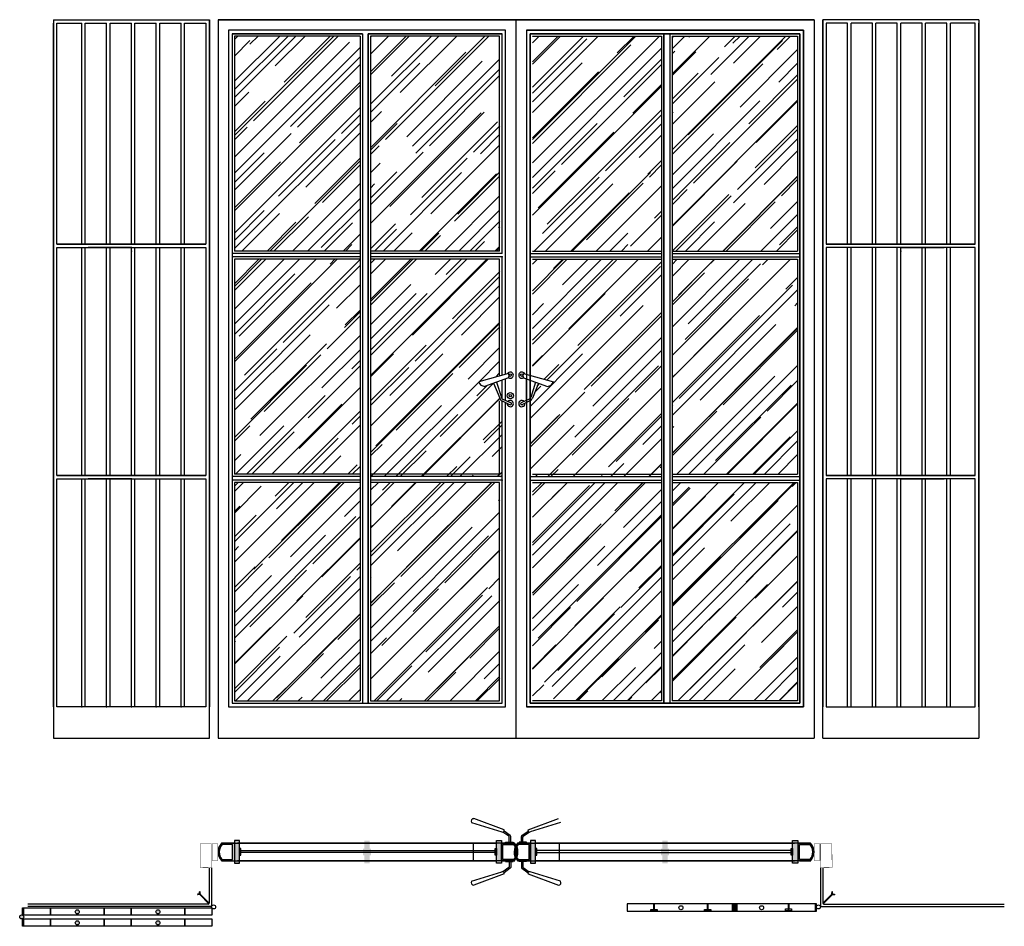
# Model space of a CAD drawing. Header units: millimetres. Extents: x 245.55 to 248.35, y 299.63 to 302.21.
import ezdxf

# ---------------------------------------------------------------- set-up
doc = ezdxf.new("R2010")
doc.units = ezdxf.units.MM
pattern_1 = [(45, (236.08308, 293.74946), (0.06465784, 0.1724209), [1.143, -0.1524, 0.381, -0.0762]), (45, (236.1278, 293.84806), (-0.125544, 0.0177809), [0.2286, -0.025146, 0.4572, -0.05715]), (45, (236.06422, 293.8222), (0.24408336, 0.31628462), [0.6096, -0.10668, 0.3048, -0.0762])]

msp = doc.modelspace()

# ---------------------------------------------------------------- hatches: boundary and pattern name
h = msp.add_hatch()
h.set_pattern_fill('AR-RROOF', color=256, scale=0.003, angle=45, style=0)
h.set_pattern_definition(pattern_1)
h.paths.add_polyline_path([(246.9144, 302.1677), (246.5461, 302.1677), (246.5461, 301.5544), (246.9144, 301.5544)])
h.paths.add_polyline_path([(246.897, 301.1773), (246.8715, 301.1683, -0.307129), (246.8547, 301.1813), (246.9144, 301.1982), (246.9144, 301.531), (246.5461, 301.531), (246.5461, 300.911), (246.9211, 300.911), (246.9211, 301.1271, -0.201685), (246.9146, 301.1348)])
h.paths.add_polyline_path([(246.5161, 301.531), (246.1578, 301.531), (246.1578, 300.9177), (246.5161, 300.9177)])
h.paths.add_polyline_path([(246.5161, 302.1677), (246.1578, 302.1677), (246.1578, 301.5544), (246.5161, 301.5544)])
h.paths.add_polyline_path([(246.5161, 300.8944), (246.1578, 300.8944), (246.1578, 300.2711), (246.5161, 300.2711)])
h.paths.add_polyline_path([(246.9144, 300.8944), (246.5461, 300.8944), (246.5461, 300.2711), (246.9144, 300.2711)])
h = msp.add_hatch()
h.set_pattern_fill('AR-RROOF', color=256, scale=0.003, angle=45, style=0)
h.set_pattern_definition(pattern_1)
h.paths.add_polyline_path([(247.0078, 302.1677), (247.3761, 302.1677), (247.3761, 301.5544), (247.0078, 301.5544)])
h.paths.add_polyline_path([(247.0252, 301.1773), (247.0507, 301.1683, 0.307129), (247.0676, 301.1813), (247.0078, 301.1982), (247.0078, 301.531), (247.3761, 301.531), (247.3761, 300.911), (247.0011, 300.911), (247.0011, 301.1271, 0.201685), (247.0077, 301.1348)])
h.paths.add_polyline_path([(247.4061, 301.531), (247.7644, 301.531), (247.7644, 300.9177), (247.4061, 300.9177)])
h.paths.add_polyline_path([(247.4061, 302.1677), (247.7644, 302.1677), (247.7644, 301.5544), (247.4061, 301.5544)])
h.paths.add_polyline_path([(247.4061, 300.8944), (247.7644, 300.8944), (247.7644, 300.2711), (247.4061, 300.2711)])
h.paths.add_polyline_path([(247.0078, 300.8944), (247.3761, 300.8944), (247.3761, 300.2711), (247.0078, 300.2711)])
h = msp.add_hatch(color=256)
h.paths.add_polyline_path([(246.1577, 299.8651), (246.121, 299.8651, 0.388369), (246.1207, 299.8151), (246.1521, 299.8151), (246.1577, 299.8151)])
h.paths.add_polyline_path([(246.1521, 299.8186), (246.1223, 299.8186, -0.362572), (246.1226, 299.8616), (246.1521, 299.8616)], flags=16)
for points in [[(246.1724, 299.8726), (246.1577, 299.8726), (246.1577, 299.8076), (246.1724, 299.8076)], [(246.9201, 299.8726), (246.9054, 299.8726), (246.9054, 299.8076), (246.9201, 299.8076)], [(246.9555, 299.8186), (246.9236, 299.8186), (246.9236, 299.8383), (246.9201, 299.8383), (246.9201, 299.8151), (246.9572, 299.8151, 0.388369), (246.9568, 299.8651), (246.9201, 299.8651), (246.9201, 299.8383), (246.9236, 299.8383), (246.9236, 299.8616), (246.9552, 299.8616, -0.362572)], [(246.9555, 299.8186), (246.9236, 299.8186), (246.9236, 299.8383), (246.9201, 299.8383), (246.9201, 299.8151), (246.9572, 299.8151, 0.388369), (246.9568, 299.8651), (246.9201, 299.8651), (246.9201, 299.8383), (246.9236, 299.8383), (246.9236, 299.8616), (246.9552, 299.8616, -0.362572)], [(246.9667, 299.8186), (246.9986, 299.8186), (246.9986, 299.8383), (247.0021, 299.8383), (247.0021, 299.8151), (246.9651, 299.8151, -0.388369), (246.9654, 299.8651), (247.0021, 299.8651), (247.0021, 299.8383), (246.9986, 299.8383), (246.9986, 299.8616), (246.967, 299.8616, 0.362572)], [(246.9667, 299.8186), (246.9986, 299.8186), (246.9986, 299.8383), (247.0021, 299.8383), (247.0021, 299.8151), (246.9651, 299.8151, -0.388369), (246.9654, 299.8651), (247.0021, 299.8651), (247.0021, 299.8383), (246.9986, 299.8383), (246.9986, 299.8616), (246.967, 299.8616, 0.362572)], [(247.0168, 299.8726), (247.0021, 299.8726), (247.0021, 299.8076), (247.0168, 299.8076)], [(247.7498, 299.8076), (247.7645, 299.8076), (247.7645, 299.8726), (247.7498, 299.8726)], [(247.356, 299.6911), (247.3532, 299.6911), (247.3532, 299.676), (247.356, 299.676)], [(247.5095, 299.6911), (247.5067, 299.6911), (247.5067, 299.676), (247.5095, 299.676)], [(247.7398, 299.6924), (247.7369, 299.6924), (247.7369, 299.6773), (247.7398, 299.6773)]]:
    msp.add_hatch(color=256).paths.add_polyline_path(points)
h = msp.add_hatch(color=256)
h.paths.add_polyline_path([(246.5435, 299.8651), (246.5288, 299.8651), (246.5288, 299.8401), (246.5435, 299.8401)])
h.paths.add_polyline_path([(246.5435, 299.8401), (246.5288, 299.8401), (246.5288, 299.8151), (246.5435, 299.8151)])
h.paths.add_polyline_path([(246.5475, 299.8401), (246.5436, 299.8401), (246.5436, 299.8306), (246.5475, 299.8306)])
h.paths.add_polyline_path([(246.5475, 299.8497), (246.5436, 299.8497), (246.5436, 299.8401), (246.5475, 299.8401)])
h.paths.add_polyline_path([(246.5435, 299.8151), (246.5288, 299.8151), (246.5288, 299.8076), (246.5435, 299.8076)])
h.paths.add_polyline_path([(246.5435, 299.8726), (246.5288, 299.8726), (246.5288, 299.8651), (246.5435, 299.8651)])
h.paths.add_polyline_path([(246.5288, 299.8497), (246.5248, 299.8497), (246.5248, 299.8401), (246.5288, 299.8401)])
h.paths.add_polyline_path([(246.5288, 299.8401), (246.5248, 299.8401), (246.5248, 299.8306), (246.5288, 299.8306)])
h = msp.add_hatch(color=256)
h.paths.add_polyline_path([(247.3788, 299.8651), (247.3935, 299.8651), (247.3935, 299.8401), (247.3788, 299.8401)])
h.paths.add_polyline_path([(247.3788, 299.8401), (247.3935, 299.8401), (247.3935, 299.8151), (247.3788, 299.8151)])
h.paths.add_polyline_path([(247.3747, 299.8401), (247.3787, 299.8401), (247.3787, 299.8306), (247.3747, 299.8306)])
h.paths.add_polyline_path([(247.3747, 299.8497), (247.3787, 299.8497), (247.3787, 299.8401), (247.3747, 299.8401)])
h.paths.add_polyline_path([(247.3788, 299.8151), (247.3935, 299.8151), (247.3935, 299.8076), (247.3788, 299.8076)])
h.paths.add_polyline_path([(247.3788, 299.8726), (247.3935, 299.8726), (247.3935, 299.8651), (247.3788, 299.8651)])
h.paths.add_polyline_path([(247.3935, 299.8497), (247.3974, 299.8497), (247.3974, 299.8401), (247.3935, 299.8401)])
h.paths.add_polyline_path([(247.3935, 299.8401), (247.3974, 299.8401), (247.3974, 299.8306), (247.3935, 299.8306)])
h = msp.add_hatch(color=256)
h.paths.add_polyline_path([(247.7645, 299.8651), (247.8012, 299.8651, -0.388369), (247.8016, 299.8151), (247.7701, 299.8151), (247.7645, 299.8151)])
h.paths.add_polyline_path([(247.7701, 299.8186), (247.8, 299.8186, 0.362572), (247.7997, 299.8616), (247.7701, 299.8616)], flags=16)
h = msp.add_hatch(color=256)
h.paths.add_polyline_path([(246.1724, 299.8306), (246.1764, 299.8306), (246.1764, 299.8401), (246.1724, 299.8401)])
h.paths.add_polyline_path([(246.1724, 299.8401), (246.1764, 299.8401), (246.1764, 299.8497), (246.1724, 299.8497)])
h = msp.add_hatch(color=256)
h.paths.add_polyline_path([(246.9054, 299.8383), (246.9014, 299.8383), (246.9014, 299.8306), (246.9054, 299.8306)])
h.paths.add_polyline_path([(246.9054, 299.8497), (246.9014, 299.8497), (246.9014, 299.8383), (246.9054, 299.8383)])
h = msp.add_hatch(color=256)
h.paths.add_polyline_path([(247.0168, 299.8306), (247.0208, 299.8306), (247.0208, 299.8383), (247.0168, 299.8383)])
h.paths.add_polyline_path([(247.0168, 299.8383), (247.0208, 299.8383), (247.0208, 299.8497), (247.0168, 299.8497)])
h = msp.add_hatch(color=256)
h.paths.add_polyline_path([(247.7498, 299.8306), (247.7458, 299.8306), (247.7458, 299.8401), (247.7498, 299.8401)])
h.paths.add_polyline_path([(247.7498, 299.8401), (247.7458, 299.8401), (247.7458, 299.8497), (247.7498, 299.8497)])
h = msp.add_hatch(color=256)
h.paths.add_polyline_path([(247.5907, 299.6924), (247.5849, 299.6924), (247.5849, 299.671), (247.5907, 299.671)])
h.paths.add_polyline_path([(247.5849, 299.6924), (247.579, 299.6924), (247.579, 299.671), (247.5849, 299.671)])
h = msp.add_hatch(color=256)
h.paths.add_polyline_path([(245.934, 299.6691, 1), (245.9455, 299.6691, 1)])
h.paths.add_polyline_path([(245.9455, 299.6377, 1), (245.934, 299.6377, 1)])
h.paths.add_polyline_path([(245.7037, 299.6377, 1), (245.7152, 299.6377, 1)])
h.paths.add_polyline_path([(245.7152, 299.6691, 1), (245.7037, 299.6691, 1)])
h.paths.add_polyline_path([(245.5568, 299.6547, 0.229142), (245.5546, 299.6592), (245.5529, 299.6592), (245.5529, 299.6601, 0.511881), (245.5453, 299.6547, 0.511881), (245.5529, 299.6492), (245.5529, 299.6493), (245.5531, 299.6493, 0.308672)])
h = msp.add_hatch(color=256)
h.paths.add_polyline_path([(245.5529, 299.6601, -0.087258), (245.5546, 299.6592), (245.556, 299.6592), (245.556, 299.6806), (245.5529, 299.6806)])
h.paths.add_polyline_path([(245.556, 299.6493), (245.5531, 299.6493, -0.012898), (245.5529, 299.6492), (245.5529, 299.6278), (245.556, 299.6278)])
h = msp.add_hatch(color=256)
h.paths.add_polyline_path([(246.0963, 299.6806), (246.0932, 299.6806), (246.0932, 299.6601, -0.087258), (246.095, 299.6592), (246.0963, 299.6592)])
h.paths.add_polyline_path([(246.0963, 299.6493), (246.0935, 299.6493, -0.012898), (246.0932, 299.6492), (246.0932, 299.6278), (246.0963, 299.6278)])

# ---------------------------------------------------------------- linework, layer by layer
for p, q in [((245.6413, 302.2144), (245.6413, 300.1644)), ((245.6413, 302.2144), (246.0864, 302.2144)), ((245.6413, 302.2144), (246.0864, 302.2144)), ((246.0864, 302.2144), (246.0864, 300.2544)), ((246.0864, 300.1644), (246.0864, 302.2144)), ((246.1111, 302.2144), (246.1111, 300.1644)), ((247.8111, 302.2144), (246.1111, 302.2144)), ((246.1111, 302.2144), (247.8111, 302.2144)), ((246.9611, 300.1644), (246.9611, 302.2144)), ((247.8111, 302.2144), (247.8111, 300.1644)), ((247.8111, 302.2144), (247.8111, 300.1644)), ((247.8358, 300.1644), (247.8358, 302.2144)), ((247.8358, 302.2144), (247.8358, 300.2544)), ((248.2809, 302.2144), (247.8358, 302.2144)), ((248.2809, 302.2144), (247.8358, 302.2144)), ((248.2809, 302.2144), (248.2809, 300.1644)), ((245.6413, 300.2544), (245.6413, 302.2044)), ((245.6413, 302.2044), (245.6413, 300.2544)), ((245.6513, 301.5744), (245.6513, 302.2044)), ((245.6513, 302.2044), (245.7222, 302.2044)), ((245.7222, 301.5744), (245.7222, 302.2044)), ((245.7322, 302.2044), (245.793, 302.2044)), ((245.7322, 301.5744), (245.7322, 302.2044)), ((245.793, 301.5744), (245.793, 302.2044)), ((245.803, 302.2044), (245.8639, 302.2044)), ((245.803, 301.5744), (245.803, 302.2044)), ((245.8639, 301.5744), (245.8639, 302.2044)), ((245.8739, 302.2044), (245.9347, 302.2044)), ((245.8739, 301.5744), (245.8739, 302.2044)), ((245.9347, 301.5744), (245.9347, 302.2044)), ((245.9447, 302.2044), (246.0056, 302.2044)), ((245.9447, 301.5744), (245.9447, 302.2044)), ((246.0056, 301.5744), (246.0056, 302.2044)), ((246.0156, 302.2044), (246.0764, 302.2044)), ((246.0156, 301.5744), (246.0156, 302.2044)), ((246.0764, 302.2044), (246.0764, 301.5744)), ((247.8458, 302.2044), (247.8458, 301.5744)), ((247.9067, 302.2044), (247.8458, 302.2044)), ((247.9067, 301.5744), (247.9067, 302.2044)), ((247.9167, 301.5744), (247.9167, 302.2044)), ((247.9775, 302.2044), (247.9167, 302.2044)), ((247.9775, 301.5744), (247.9775, 302.2044)), ((247.9875, 301.5744), (247.9875, 302.2044)), ((248.0484, 302.2044), (247.9875, 302.2044)), ((248.0484, 301.5744), (248.0484, 302.2044)), ((248.0584, 301.5744), (248.0584, 302.2044)), ((248.1192, 302.2044), (248.0584, 302.2044)), ((248.1192, 301.5744), (248.1192, 302.2044)), ((248.1292, 301.5744), (248.1292, 302.2044)), ((248.1901, 302.2044), (248.1292, 302.2044)), ((248.1901, 301.5744), (248.1901, 302.2044)), ((248.2709, 302.2044), (248.2001, 302.2044)), ((248.2001, 301.5744), (248.2001, 302.2044)), ((248.2709, 301.5744), (248.2709, 302.2044)), ((248.2809, 302.2044), (248.2809, 300.2544)), ((248.2809, 300.2544), (248.2809, 302.2044)), ((246.1411, 302.1844), (246.1411, 300.2544)), ((246.9311, 302.1844), (246.1411, 302.1844)), ((246.1511, 302.1744), (246.1511, 300.2644)), ((246.1511, 302.1744), (246.1511, 300.2644)), ((246.5228, 302.1744), (246.1511, 302.1744)), ((246.1511, 302.1744), (246.5228, 302.1744)), ((246.1578, 302.1677), (246.1578, 301.5544)), ((246.5161, 302.1677), (246.1578, 302.1677)), ((246.5161, 302.1677), (246.5161, 300.2711)), ((246.5228, 302.1744), (246.5228, 300.2644)), ((246.5394, 302.1744), (246.5394, 300.2644)), ((246.5394, 300.2644), (246.5394, 302.1744)), ((246.5394, 302.1744), (246.9211, 302.1744)), ((246.9211, 302.1744), (246.5394, 302.1744)), ((246.5461, 302.1677), (246.5461, 300.2711)), ((246.9144, 302.1677), (246.5461, 302.1677)), ((246.9144, 301.5544), (246.9144, 302.1677)), ((246.9211, 301.5477), (246.9211, 302.1744)), ((246.9211, 301.5477), (246.9211, 302.1744)), ((246.9311, 301.2029), (246.9311, 302.1844)), ((247.7811, 302.1844), (246.9911, 302.1844)), ((246.9911, 302.1844), (246.9911, 300.2544)), ((246.9911, 302.1844), (247.7811, 302.1844)), ((247.7711, 302.1744), (247.0011, 302.1744)), ((247.0011, 302.1744), (247.0011, 300.2644)), ((247.0011, 300.2644), (247.0011, 302.1744)), ((247.0011, 302.1744), (247.3828, 302.1744)), ((247.3828, 302.1744), (247.0011, 302.1744)), ((247.0011, 302.1744), (247.7711, 302.1744)), ((247.0078, 302.1677), (247.3761, 302.1677)), ((247.3761, 302.1677), (247.3761, 300.2711)), ((247.3828, 302.1744), (247.3828, 300.2644)), ((247.3828, 300.2644), (247.3828, 302.1744)), ((247.3994, 302.1744), (247.3994, 300.2644)), ((247.3994, 302.1744), (247.7711, 302.1744)), ((247.7711, 302.1744), (247.3994, 302.1744)), ((247.4061, 302.1677), (247.4061, 300.2711)), ((247.4061, 302.1677), (247.7644, 302.1677)), ((247.7644, 302.1677), (247.7644, 301.5544)), ((247.7711, 302.1744), (247.7711, 300.2644)), ((247.7711, 302.1744), (247.7711, 300.2644)), ((247.7711, 300.2644), (247.7711, 302.1744)), ((247.7711, 302.1744), (247.7711, 300.2644)), ((247.7811, 302.1844), (247.7811, 300.2544)), ((247.7811, 300.2544), (247.7811, 302.1844)), ((245.6513, 301.5744), (246.0764, 301.5744)), ((246.0764, 301.5744), (245.6513, 301.5744)), ((245.6513, 301.5744), (246.0764, 301.5744)), ((248.2709, 301.5744), (247.8458, 301.5744)), ((247.8458, 301.5744), (248.2709, 301.5744)), ((248.2709, 301.5744), (247.8458, 301.5744)), ((245.6513, 300.9144), (245.6513, 301.5644)), ((245.6513, 301.5644), (246.0764, 301.5644)), ((245.7222, 300.9144), (245.7222, 301.5644)), ((245.7322, 300.9144), (245.7322, 301.5644)), ((245.8639, 301.5644), (245.7403, 301.5644)), ((245.793, 300.9144), (245.793, 301.5644)), ((245.803, 300.9144), (245.803, 301.5644)), ((245.8639, 300.9144), (245.8639, 301.5644)), ((245.8739, 300.9144), (245.8739, 301.5644)), ((245.9347, 300.9144), (245.9347, 301.5644)), ((245.9447, 300.9144), (245.9447, 301.5644)), ((246.0056, 300.9144), (246.0056, 301.5644)), ((246.0156, 300.9144), (246.0156, 301.5644)), ((246.0764, 301.5644), (246.0764, 300.9144)), ((246.5161, 301.5477), (246.1511, 301.5477)), ((246.5161, 301.5544), (246.1578, 301.5544)), ((246.9144, 301.5544), (246.5461, 301.5544)), ((246.9211, 301.5477), (246.5461, 301.5477)), ((247.0011, 301.5477), (247.3761, 301.5477)), ((247.0078, 301.5544), (247.3761, 301.5544)), ((247.4061, 301.5544), (247.7644, 301.5544)), ((247.4061, 301.5477), (247.7711, 301.5477)), ((247.8458, 301.5644), (247.8458, 300.9144)), ((248.2709, 301.5644), (247.8458, 301.5644)), ((247.9067, 300.9144), (247.9067, 301.5644)), ((247.9167, 300.9144), (247.9167, 301.5644)), ((247.9775, 300.9144), (247.9775, 301.5644)), ((247.9875, 300.9144), (247.9875, 301.5644)), ((248.0484, 300.9144), (248.0484, 301.5644)), ((248.0584, 300.9144), (248.0584, 301.5644)), ((248.0584, 301.5644), (248.182, 301.5644)), ((248.1192, 300.9144), (248.1192, 301.5644)), ((248.1292, 300.9144), (248.1292, 301.5644)), ((248.1901, 300.9144), (248.1901, 301.5644)), ((248.2001, 300.9144), (248.2001, 301.5644)), ((248.2709, 300.9144), (248.2709, 301.5644)), ((246.5161, 301.5377), (246.1511, 301.5377)), ((246.5161, 301.5377), (246.1511, 301.5377)), ((246.1578, 301.531), (246.1578, 300.9177)), ((246.5161, 301.531), (246.1578, 301.531)), ((246.9211, 301.5377), (246.5461, 301.5377)), ((246.9144, 301.531), (246.5461, 301.531)), ((246.9144, 301.2001), (246.9144, 301.531)), ((246.9211, 301.2001), (246.9211, 301.5377)), ((246.9211, 301.2001), (246.9211, 301.5377)), ((247.0011, 301.5377), (247.3761, 301.5377)), ((247.0078, 301.531), (247.3761, 301.531)), ((247.4061, 301.5377), (247.7711, 301.5377)), ((247.4061, 301.5377), (247.7711, 301.5377)), ((247.4061, 301.531), (247.7644, 301.531)), ((247.7644, 301.531), (247.7644, 300.9177)), ((246.9394, 301.2053), (246.8547, 301.1813)), ((246.9828, 301.2053), (247.0676, 301.1813)), ((246.9395, 301.1924), (246.8715, 301.1683)), ((246.897, 301.1773), (246.9146, 301.1348)), ((246.9053, 301.1802), (246.9193, 301.1363)), ((246.9211, 301.1343), (246.9211, 301.1858)), ((246.9211, 301.1343), (246.9211, 301.1858)), ((246.9311, 301.1283), (246.9311, 301.1894)), ((246.9827, 301.1924), (247.0507, 301.1683)), ((246.9911, 301.1283), (246.9911, 301.1894)), ((247.0011, 301.1343), (247.0011, 301.1858)), ((247.0011, 301.1343), (247.0011, 301.1858)), ((247.0169, 301.1802), (247.0029, 301.1363)), ((247.0252, 301.1773), (247.0077, 301.1348)), ((246.9144, 300.9177), (246.9144, 301.1271)), ((246.9211, 300.2644), (246.9211, 301.1271)), ((246.9211, 300.2644), (246.9211, 301.1271)), ((246.9213, 301.127), (246.9443, 301.1156)), ((246.9235, 301.1315), (246.9448, 301.1225)), ((246.9311, 300.2544), (246.9311, 301.1222)), ((246.9988, 301.1315), (246.9774, 301.1225)), ((247.0009, 301.127), (246.9779, 301.1156)), ((245.6513, 300.9144), (246.0764, 300.9144)), ((246.0764, 300.9144), (245.6513, 300.9144)), ((245.6513, 300.9144), (246.0764, 300.9144)), ((245.6513, 300.9044), (246.0764, 300.9044)), ((245.6513, 300.2544), (245.6513, 300.9044)), ((245.7222, 300.2544), (245.7222, 300.9044)), ((245.7322, 300.2544), (245.7322, 300.9044)), ((245.8639, 300.9044), (245.7403, 300.9044)), ((245.793, 300.2544), (245.793, 300.9044)), ((245.803, 300.2544), (245.803, 300.9044)), ((245.8639, 300.2544), (245.8639, 300.9044)), ((245.8739, 300.2544), (245.8739, 300.9044)), ((245.9347, 300.2544), (245.9347, 300.9044)), ((245.9447, 300.2544), (245.9447, 300.9044)), ((246.0056, 300.2544), (246.0056, 300.9044)), ((246.0156, 300.2544), (246.0156, 300.9044)), ((246.0764, 300.9044), (246.0764, 300.2544)), ((246.5161, 300.911), (246.1511, 300.911)), ((246.5161, 300.901), (246.1511, 300.901)), ((246.5161, 300.901), (246.1511, 300.901)), ((246.5161, 300.9177), (246.1578, 300.9177)), ((246.1578, 300.8944), (246.1578, 300.2711)), ((246.5161, 300.8944), (246.1578, 300.8944)), ((246.9144, 300.9177), (246.5461, 300.9177)), ((246.9211, 300.911), (246.5461, 300.911)), ((246.9211, 300.901), (246.5461, 300.901)), ((246.9211, 300.901), (246.5461, 300.901)), ((246.9144, 300.8944), (246.5461, 300.8944)), ((246.9144, 300.2711), (246.9144, 300.8944)), ((247.0011, 300.911), (247.3761, 300.911)), ((247.0011, 300.901), (247.3761, 300.901)), ((247.0011, 300.901), (247.3761, 300.901)), ((247.0078, 300.9177), (247.3761, 300.9177)), ((247.0078, 300.8944), (247.3761, 300.8944)), ((247.4061, 300.9177), (247.7644, 300.9177)), ((247.4061, 300.911), (247.7711, 300.911)), ((247.4061, 300.901), (247.7711, 300.901)), ((247.4061, 300.901), (247.7711, 300.901)), ((247.4061, 300.8944), (247.7644, 300.8944)), ((247.7644, 300.8944), (247.7644, 300.2711)), ((248.2709, 300.9144), (247.8458, 300.9144)), ((247.8458, 300.9144), (248.2709, 300.9144)), ((248.2709, 300.9144), (247.8458, 300.9144)), ((247.8458, 300.9044), (247.8458, 300.2544)), ((248.2709, 300.9044), (247.8458, 300.9044)), ((247.9067, 300.2544), (247.9067, 300.9044)), ((247.9167, 300.2544), (247.9167, 300.9044)), ((247.9775, 300.2544), (247.9775, 300.9044)), ((247.9875, 300.2544), (247.9875, 300.9044)), ((248.0484, 300.2544), (248.0484, 300.9044)), ((248.0584, 300.9044), (248.182, 300.9044)), ((248.0584, 300.2544), (248.0584, 300.9044)), ((248.1192, 300.2544), (248.1192, 300.9044)), ((248.1292, 300.2544), (248.1292, 300.9044)), ((248.1901, 300.2544), (248.1901, 300.9044)), ((248.2001, 300.2544), (248.2001, 300.9044)), ((248.2709, 300.2544), (248.2709, 300.9044)), ((246.0764, 300.2544), (245.6513, 300.2544)), ((246.1411, 300.2544), (246.9311, 300.2544)), ((246.1511, 300.2644), (246.9211, 300.2644)), ((246.1511, 300.2644), (246.9211, 300.2644)), ((246.1578, 300.2711), (246.5161, 300.2711)), ((246.5461, 300.2711), (246.9144, 300.2711)), ((246.9911, 300.2544), (247.7811, 300.2544)), ((247.7811, 300.2544), (246.9911, 300.2544)), ((247.0011, 300.2644), (247.7711, 300.2644)), ((247.7711, 300.2644), (247.0011, 300.2644)), ((247.7711, 300.2644), (247.0011, 300.2644)), ((247.0011, 300.2644), (247.7711, 300.2644)), ((247.3761, 300.2711), (247.0078, 300.2711)), ((247.7644, 300.2711), (247.4061, 300.2711)), ((247.8458, 300.2544), (248.2709, 300.2544)), ((245.6413, 300.1644), (246.0864, 300.1644)), ((246.1111, 300.1644), (247.8111, 300.1644)), ((247.8358, 300.1644), (248.2809, 300.1644)), ((246.8341, 299.9238), (246.9208, 299.897)), ((246.9268, 299.903), (246.8404, 299.935)), ((246.9955, 299.903), (247.0818, 299.935)), ((247.0881, 299.9238), (247.0014, 299.897)), ((246.9406, 299.8848), (246.9238, 299.8967)), ((246.9447, 299.8869), (246.9269, 299.8994)), ((246.9419, 299.8676), (246.9419, 299.8823)), ((246.946, 299.8676), (246.946, 299.8845)), ((246.9763, 299.8676), (246.9763, 299.8845)), ((246.9775, 299.8869), (246.9953, 299.8994)), ((246.9803, 299.8676), (246.9803, 299.8823)), ((246.9816, 299.8848), (246.9984, 299.8967)), ((246.1577, 299.8651), (246.121, 299.8651)), ((246.1577, 299.8651), (246.121, 299.8651)), ((246.121, 299.8651), (246.9054, 299.8651)), ((246.1521, 299.8616), (246.1226, 299.8616)), ((246.1521, 299.8186), (246.1521, 299.8616)), ((246.9568, 299.8651), (246.1668, 299.8651)), ((246.8385, 299.8651), (246.8385, 299.8151)), ((246.9201, 299.8651), (246.9568, 299.8651)), ((246.9201, 299.8151), (246.9201, 299.8651)), ((246.9201, 299.8651), (246.9568, 299.8651)), ((246.9236, 299.8616), (246.9552, 299.8616)), ((246.9236, 299.8186), (246.9236, 299.8616)), ((247.0021, 299.8651), (246.9654, 299.8651)), ((247.0021, 299.8651), (246.9654, 299.8651)), ((246.9654, 299.8651), (247.7554, 299.8651)), ((246.9986, 299.8616), (246.967, 299.8616)), ((246.9986, 299.8186), (246.9986, 299.8616)), ((247.0021, 299.8151), (247.0021, 299.8651)), ((247.8012, 299.8651), (247.0168, 299.8651)), ((247.0838, 299.8651), (247.0838, 299.8151)), ((247.7645, 299.8651), (247.8012, 299.8651)), ((247.7645, 299.8651), (247.8012, 299.8651)), ((247.7701, 299.8186), (247.7701, 299.8616)), ((247.7701, 299.8616), (247.7997, 299.8616)), ((246.1764, 299.8445), (246.9014, 299.8445)), ((246.9054, 299.8383), (246.1764, 299.8383)), ((247.0168, 299.8383), (247.7458, 299.8383)), ((247.7458, 299.8445), (247.0208, 299.8445)), ((246.1207, 299.8151), (246.1521, 299.8151)), ((246.1521, 299.8151), (246.1207, 299.8151)), ((246.1207, 299.8151), (246.9054, 299.8151)), ((246.1223, 299.8186), (246.1521, 299.8186)), ((246.9572, 299.8151), (246.1668, 299.8151)), ((246.9201, 299.8151), (246.9572, 299.8151)), ((246.9572, 299.8151), (246.9201, 299.8151)), ((246.9555, 299.8186), (246.9236, 299.8186)), ((246.9419, 299.8127), (246.9419, 299.7979)), ((246.946, 299.8127), (246.946, 299.7958)), ((246.9651, 299.8151), (247.0021, 299.8151)), ((247.0021, 299.8151), (246.9651, 299.8151)), ((246.9651, 299.8151), (247.7554, 299.8151)), ((246.9667, 299.8186), (246.9986, 299.8186)), ((246.9763, 299.8127), (246.9763, 299.7958)), ((246.9803, 299.8127), (246.9803, 299.7979)), ((247.8016, 299.8151), (247.0168, 299.8151)), ((247.8, 299.8186), (247.7701, 299.8186)), ((247.7701, 299.8151), (247.8016, 299.8151)), ((247.8016, 299.8151), (247.7701, 299.8151)), ((246.0859, 299.7951), (246.0859, 299.694)), ((246.0927, 299.7951), (246.0927, 299.6842)), ((246.8341, 299.7564), (246.9208, 299.7833)), ((246.9268, 299.7773), (246.8404, 299.7453)), ((246.9406, 299.7955), (246.9238, 299.7836)), ((246.9447, 299.7934), (246.9269, 299.7808)), ((246.9775, 299.7934), (246.9953, 299.7808)), ((246.9816, 299.7955), (246.9984, 299.7836)), ((246.9955, 299.7773), (247.0818, 299.7453)), ((247.0881, 299.7564), (247.0014, 299.7833)), ((247.8295, 299.7951), (247.8295, 299.6842)), ((247.8363, 299.7951), (247.8363, 299.694)), ((246.0571, 299.7202), (246.0529, 299.7197)), ((246.0529, 299.7197), (246.0531, 299.718)), ((246.0572, 299.7185), (246.0531, 299.718)), ((246.0582, 299.7215), (246.0571, 299.7203)), ((246.058, 299.7266), (246.0597, 299.7267)), ((246.0582, 299.7215), (246.058, 299.7266)), ((246.06, 299.7209), (246.0597, 299.7267)), ((246.0851, 299.6919), (246.0597, 299.7176)), ((246.0859, 299.6935), (246.0608, 299.7189)), ((247.8363, 299.6935), (247.8614, 299.7189)), ((247.8371, 299.6919), (247.8626, 299.7176)), ((247.8623, 299.7209), (247.8626, 299.7267)), ((247.8643, 299.7266), (247.8626, 299.7267)), ((247.864, 299.7215), (247.8643, 299.7266)), ((247.864, 299.7215), (247.8652, 299.7203)), ((247.8651, 299.7202), (247.8693, 299.7197)), ((247.8651, 299.7185), (247.8691, 299.718)), ((247.8693, 299.7197), (247.8691, 299.718)), ((246.0829, 299.691), (245.5683, 299.691)), ((247.8393, 299.691), (248.3539, 299.691)), ((246.0927, 299.6842), (245.5683, 299.6842)), ((247.8295, 299.6842), (248.3539, 299.6842))]:
    msp.add_line(p, q)
at = {"const_width": 0.001}
for points in [[(246.0599, 299.8631), (246.0597, 299.7952), (246.0927, 299.7951), (246.0927, 299.8631)], [(246.094, 299.8628), (246.094, 299.8157), (246.1109, 299.8157), (246.1109, 299.8628)], [(247.8282, 299.8628), (247.8282, 299.8157), (247.8113, 299.8157), (247.8113, 299.8628)], [(247.8623, 299.8631), (247.8625, 299.7952), (247.8295, 299.7951), (247.8295, 299.8631)]]:
    msp.add_lwpolyline(points, close=True, dxfattribs=at)
for points in [[(246.1577, 299.8076), (246.1724, 299.8076), (246.1724, 299.8726), (246.1577, 299.8726)], [(246.9201, 299.8076), (246.9054, 299.8076), (246.9054, 299.8726), (246.9201, 299.8726)], [(246.9314, 299.8676), (246.9525, 299.8676), (246.9525, 299.8639), (246.9314, 299.8639)], [(246.9909, 299.8676), (246.9698, 299.8676), (246.9698, 299.8639), (246.9909, 299.8639)], [(247.0021, 299.8076), (247.0168, 299.8076), (247.0168, 299.8726), (247.0021, 299.8726)], [(247.7645, 299.8076), (247.7498, 299.8076), (247.7498, 299.8726), (247.7645, 299.8726)], [(246.1764, 299.8497), (246.1724, 299.8497), (246.1724, 299.8306), (246.1764, 299.8306)], [(246.9014, 299.8497), (246.9054, 299.8497), (246.9054, 299.8306), (246.9014, 299.8306)], [(247.0208, 299.8497), (247.0168, 299.8497), (247.0168, 299.8306), (247.0208, 299.8306)], [(247.7458, 299.8497), (247.7498, 299.8497), (247.7498, 299.8306), (247.7458, 299.8306)], [(246.9314, 299.8127), (246.9525, 299.8127), (246.9525, 299.8163), (246.9314, 299.8163)], [(246.9909, 299.8127), (246.9698, 299.8127), (246.9698, 299.8163), (246.9909, 299.8163)], [(247.2778, 299.671), (247.3546, 299.671), (247.3546, 299.6924), (247.2778, 299.6924)], [(247.356, 299.6911), (247.3532, 299.6911), (247.3532, 299.676), (247.356, 299.676)], [(247.3546, 299.671), (247.5081, 299.671), (247.5081, 299.6924), (247.3546, 299.6924)], [(247.5095, 299.6911), (247.5067, 299.6911), (247.5067, 299.676), (247.5095, 299.676)], [(247.5081, 299.671), (247.5849, 299.671), (247.5849, 299.6924), (247.5081, 299.6924)], [(247.579, 299.6924), (247.5907, 299.6924), (247.5907, 299.671), (247.579, 299.671)], [(247.5849, 299.671), (247.7384, 299.671), (247.7384, 299.6924), (247.5849, 299.6924)], [(247.7398, 299.6924), (247.7369, 299.6924), (247.7369, 299.6773), (247.7398, 299.6773)], [(247.7384, 299.671), (247.8151, 299.671), (247.8151, 299.6924), (247.7384, 299.6924)], [(247.8182, 299.6924), (247.8149, 299.6924), (247.8149, 299.671), (247.8182, 299.671)], [(245.5529, 299.6806), (245.5562, 299.6806), (245.5562, 299.6592), (245.5529, 299.6592)], [(245.6327, 299.6592), (245.556, 299.6592), (245.556, 299.6806), (245.6327, 299.6806)], [(245.7862, 299.6592), (245.6327, 299.6592), (245.6327, 299.6806), (245.7862, 299.6806)], [(245.863, 299.6592), (245.7862, 299.6592), (245.7862, 299.6806), (245.863, 299.6806)], [(246.0165, 299.6592), (245.863, 299.6592), (245.863, 299.6806), (246.0165, 299.6806)], [(246.0932, 299.6592), (246.0165, 299.6592), (246.0165, 299.6806), (246.0932, 299.6806)], [(247.3456, 299.676), (247.3636, 299.676), (247.3636, 299.671), (247.3456, 299.671)], [(247.4991, 299.676), (247.5171, 299.676), (247.5171, 299.671), (247.4991, 299.671)], [(247.7294, 299.6773), (247.7473, 299.6773), (247.7473, 299.6723), (247.7294, 299.6723)], [(245.5529, 299.6493), (245.5562, 299.6493), (245.5562, 299.6278), (245.5529, 299.6278)], [(245.6327, 299.6278), (245.556, 299.6278), (245.556, 299.6493), (245.6327, 299.6493)], [(245.7862, 299.6278), (245.6327, 299.6278), (245.6327, 299.6493), (245.7862, 299.6493)], [(245.863, 299.6278), (245.7862, 299.6278), (245.7862, 299.6493), (245.863, 299.6493)], [(246.0165, 299.6278), (245.863, 299.6278), (245.863, 299.6493), (246.0165, 299.6493)], [(246.0932, 299.6278), (246.0165, 299.6278), (246.0165, 299.6493), (246.0932, 299.6493)]]:
    msp.add_lwpolyline(points, close=True)
for centre, radius in [((246.9446, 301.2003), 0.00342), ((246.9776, 301.2003), 0.00342), ((246.9446, 301.1416), 0.00895), ((246.9446, 301.1416), 0.00342), ((246.0984, 299.6832), 0.00577), ((247.4314, 299.6809), 0.00577), ((247.6616, 299.6809), 0.00577), ((247.8238, 299.6832), 0.00577), ((245.551, 299.6547), 0.00577), ((245.7095, 299.6691), 0.00577), ((245.9397, 299.6691), 0.00577), ((245.7095, 299.6377), 0.00577), ((245.9397, 299.6377), 0.00577)]:
    msp.add_circle(centre, radius)
for centre, radius, start, end in [((246.9446, 301.2003), 0.00895, 239.3468, 151.2717), ((246.9298, 301.1988), 0.0117, 326.7104, 34.0988), ((246.9776, 301.2003), 0.00895, 28.7283, 300.6532), ((246.9925, 301.1988), 0.0117, 145.9012, 213.2896), ((246.8727, 301.1872), 0.019, 198.2665, 266.5594), ((247.0495, 301.1872), 0.019, 273.4406, 341.7335), ((246.927, 301.1387), 0.013, 197.6587, 244.1982), ((246.927, 301.1387), 0.008, 197.6587, 244.1982), ((246.9446, 301.1191), 0.00895, 174.7414, 136.0155), ((246.9446, 301.1191), 0.00342, 223.3297, 87.2311), ((246.9776, 301.1191), 0.00895, 43.9845, 5.2586), ((246.9776, 301.1191), 0.00342, 92.7689, 316.6703), ((246.9953, 301.1387), 0.008, 295.8018, 342.3413), ((246.9953, 301.1387), 0.013, 295.8018, 342.3413), ((246.8401, 299.9278), 0.00714, 87.1733, 214.077), ((246.9228, 299.901), 0.00445, 243.5064, 26.2236), ((246.9389, 299.8823), 0.003, 0, 54.8299), ((246.943, 299.8845), 0.003, 0, 54.8299), ((246.9793, 299.8845), 0.003, 125.1701, 180), ((246.9833, 299.8823), 0.003, 125.1701, 180), ((246.9994, 299.901), 0.00445, 153.7764, 296.4936), ((246.1482, 299.84), 0.037, 137.1789, 222.0773), ((246.1482, 299.84), 0.0335, 139.7466, 219.4636), ((246.9297, 299.84), 0.0335, 320.5364, 40.2534), ((246.9926, 299.84), 0.037, 137.1789, 222.0773), ((246.9297, 299.84), 0.037, 317.9227, 42.8211), ((246.9926, 299.84), 0.0335, 139.7466, 219.4636), ((247.7741, 299.84), 0.0335, 320.5364, 40.2534), ((247.7741, 299.84), 0.037, 317.9227, 42.8211), ((246.9389, 299.7979), 0.003, 305.1701, 0), ((246.9833, 299.7979), 0.003, 180, 234.8299), ((246.9228, 299.7793), 0.00445, 333.7764, 116.4936), ((246.943, 299.7958), 0.003, 305.1701, 0), ((246.9793, 299.7958), 0.003, 180, 234.8299), ((246.9994, 299.7793), 0.00445, 63.5064, 206.2236), ((246.8401, 299.7524), 0.00714, 145.923, 272.8267), ((247.0822, 299.7524), 0.00714, 267.1733, 34.077), ((246.0575, 299.7155), 0.003, 44.6686, 97.2504), ((246.063, 299.721), 0.003, 182.9616, 224.6686), ((247.8593, 299.721), 0.003, 315.3314, 357.0384), ((247.8647, 299.7155), 0.003, 82.7496, 135.3314), ((246.0829, 299.694), 0.003, 270, 0), ((247.8393, 299.694), 0.003, 180, 270)]:
    msp.add_arc(centre, radius, start, end)
for p in [(245.8639, 301.5644), (245.8639, 301.5544), (248.0584, 301.5644), (248.0584, 301.5544), (245.6413, 301.531), (246.9211, 301.5377), (248.2809, 301.531), (245.8639, 300.9044), (246.9211, 300.901), (248.0584, 300.9044), (245.6413, 300.8477), (248.2809, 300.8477), (245.7222, 300.2544), (245.793, 300.2544), (245.8639, 300.2544), (245.9347, 300.2544), (246.0056, 300.2544), (247.9167, 300.2544), (247.9875, 300.2544), (248.0584, 300.2544), (248.1292, 300.2544), (248.2001, 300.2544)]:
    msp.add_point(p)

doc.saveas('drawing.dxf')
